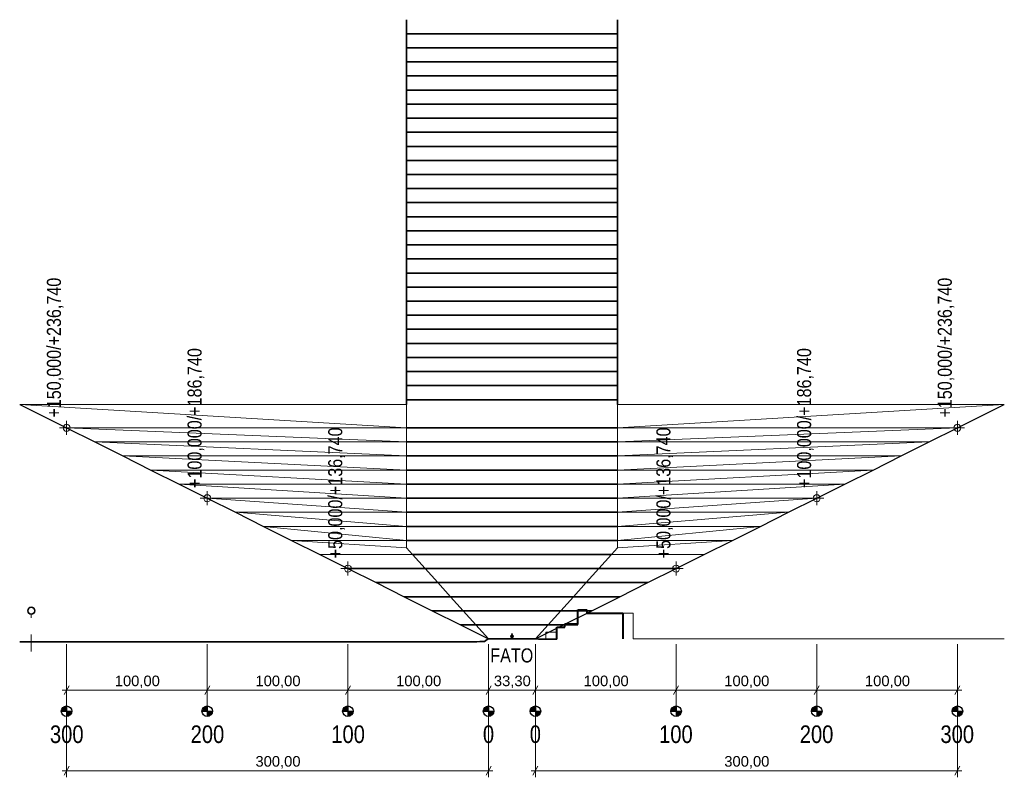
# Model space of a CAD drawing. Header units: metres. Extents: x -3374 to 8479, y -95 to 676.
# Tile 7 of 7: x 7779 to 8479, y -95 to 443. Entities that reach past the tile are written whole.
import ezdxf

# ---------------------------------------------------------------- set-up
doc = ezdxf.new("R2010")
doc.units = ezdxf.units.M
doc.header["$MEASUREMENT"] = 0
doc.linetypes.add('Przerywana', pattern=[24, 12, -12])
for name, color, linetype, lineweight in [('01', 7, 'Continuous', 13), ('704-L Płaszczyzny podejścia 3D3', 152, 'Continuous', 30), ('704-L Płaszczyzny podejścia 3D38', 171, 'Continuous', 35), ('704-L Płaszczyzny podejścia 3D93', 254, 'Continuous', 13), ('706-L Płaszczyzny podejścia 3D dla 3_3 km39', 161, 'Continuous', 35), ('727-L Wymiary opisy dla przekroju 1_50001', 7, 'Continuous', 13), ('727-L Wymiary opisy dla przekroju 1_500085', 1, 'Continuous', 25), ('730-L Profil terenu 2D2', 4, 'Continuous', 20), ('730-L Profil terenu 2D20', 7, 'Continuous', 35), ('730-L Profil terenu 2D223', 35, 'Continuous', 35), ('730-L Profil terenu 2D30', 15, 'Continuous', 13), ('730-L Profil terenu 2D4', 150, 'Continuous', 35), ('730-L Profil terenu 2D5', 2, 'Continuous', 40)]:
    doc.layers.add(name, color=color, linetype=linetype, lineweight=lineweight)
doc.layers.add('727-L Wymiary opisy dla przekroju 1_5000', color=7, linetype='Continuous')
doc.styles.add('STYL_AUTOMATYCZNY_1', font='arial.ttf')
doc.styles.add('STYL_AUTOMATYCZNY_2', font='ARIALN.TTF')
doc.linetypes.add('Krawędź trawnika', pattern='A,0,[1,88_A.SC.03 Profile podejścia 1_50001.Shx,S=1.190476,R=0,X=0,Y=26.220759],-150,0', length=150)
doc.dimstyles.new('STYL_AUTOMATYCZNY__1', dxfattribs={"dimtxt": 7.5, "dimasz": 4.75, "dimexe": 0.18, "dimexo": 0.3, "dimgap": 0, "dimtad": 1, "dimtih": 1, "dimtoh": 1, "dimzin": 0, "dimdsep": 46, "dimtxsty": 'STYL_AUTOMATYCZNY_1', "dimblk": 'ARROWHEAD_2', "dimblk1": 'ARROWHEAD_2', "dimblk2": 'ARROWHEAD_2', "dimcen": 0.09, "dimclrd": 7, "dimclre": 7, "dimclrt": 1, "dimazin": 0, "dimtfac": 1, "dimtdec": 4, "dimtmove": 0, "dimatfit": 3, "dimfxl": 1, "dimtolj": 1, "dimtzin": 0, "dimarcsym": 0})

# ---------------------------------------------------------------- blocks, each defined once
blk = doc.blocks.new('*D77', base_point=(8132.48, 3.18))
at = {"layer": '727-L Wymiary opisy dla przekroju 1_50001', "color": 7, "linetype": 'Continuous', "lineweight": 13}
for p, q in [((7809.09, -33.27), (7812.15, -33.27)), ((7813.95, -30.14), (7810.34, -36.39)), ((7812.15, -47.88), (7812.15, -28.58)), ((7812.15, -33.27), (7912.15, -33.27)), ((7913.95, -30.14), (7910.34, -36.39)), ((7912.15, -47.88), (7912.15, -28.58))]:
    blk.add_line(p, q, dxfattribs=at)
at = {"layer": '727-L Wymiary opisy dla przekroju 1_500085', "color": 1, "lineweight": 25, "insert": (7846.42, -31.77), "char_height": 7.5, "attachment_point": 7, "style": 'STYL_AUTOMATYCZNY_1'}
blk.add_mtext('\\A1;{\\pql;\\fArial|b0|i0|c238|p0;\\W1.000000;100,00}', dxfattribs=at)
blk = doc.blocks.new('ARROWHEAD_2')
at = {"color": 0, "linetype": 'Continuous', "lineweight": 0}
for p, q in [((0, 0), (-1, 0)), ((-0.38, -0.66), (0.38, 0.66))]:
    blk.add_line(p, q, dxfattribs=at)
blk = doc.blocks.new('*D78', base_point=(8132.48, 3.18))
at = {"layer": '727-L Wymiary opisy dla przekroju 1_50001', "color": 7, "linetype": 'Continuous', "lineweight": 13}
for p, q in [((7913.95, -30.14), (7910.34, -36.39)), ((7912.15, -47.88), (7912.15, -28.58)), ((7912.15, -33.27), (8012.15, -33.27)), ((8013.95, -30.14), (8010.34, -36.39)), ((8012.15, -47.88), (8012.15, -28.58))]:
    blk.add_line(p, q, dxfattribs=at)
at = {"layer": '727-L Wymiary opisy dla przekroju 1_500085', "color": 1, "lineweight": 25, "insert": (7946.42, -31.77), "char_height": 7.5, "attachment_point": 7, "style": 'STYL_AUTOMATYCZNY_1'}
blk.add_mtext('\\A1;{\\pql;\\fArial|b0|i0|c238|p0;\\W1.000000;100,00}', dxfattribs=at)
blk = doc.blocks.new('*D79', base_point=(8132.48, 3.18))
at = {"layer": '727-L Wymiary opisy dla przekroju 1_50001', "color": 7, "linetype": 'Continuous', "lineweight": 13}
for p, q in [((8013.95, -30.14), (8010.34, -36.39)), ((8012.15, -47.88), (8012.15, -28.58)), ((8012.15, -33.27), (8112.15, -33.27)), ((8113.95, -30.14), (8110.34, -36.39)), ((8112.15, -47.88), (8112.15, -28.58))]:
    blk.add_line(p, q, dxfattribs=at)
at = {"layer": '727-L Wymiary opisy dla przekroju 1_500085', "color": 1, "lineweight": 25, "insert": (8046.42, -31.77), "char_height": 7.5, "attachment_point": 7, "style": 'STYL_AUTOMATYCZNY_1'}
blk.add_mtext('\\A1;{\\pql;\\fArial|b0|i0|c238|p0;\\W1.000000;100,00}', dxfattribs=at)
blk = doc.blocks.new('*D80', base_point=(8132.48, 3.18))
at = {"layer": '727-L Wymiary opisy dla przekroju 1_50001', "color": 7, "linetype": 'Continuous', "lineweight": 13}
for p, q in [((8113.95, -30.14), (8110.34, -36.39)), ((8112.15, -33.27), (8145.45, -33.27)), ((8147.25, -30.14), (8143.64, -36.39))]:
    blk.add_line(p, q, dxfattribs=at)
at = {"layer": '727-L Wymiary opisy dla przekroju 1_500085', "color": 1, "lineweight": 25, "insert": (8115.93, -31.77), "char_height": 7.5, "attachment_point": 7, "style": 'STYL_AUTOMATYCZNY_1'}
blk.add_mtext('\\A1;{\\pql;\\fArial|b0|i0|c238|p0;\\W1.000000;33,30}', dxfattribs=at)
blk = doc.blocks.new('*D81', base_point=(8132.48, 3.18))
at = {"layer": '727-L Wymiary opisy dla przekroju 1_50001', "color": 7, "linetype": 'Continuous', "lineweight": 13}
for p, q in [((8112.15, -33.27), (8145.45, -33.27)), ((8147.25, -30.14), (8143.64, -36.39)), ((8145.45, -47.88), (8145.45, -28.58)), ((8145.45, -33.27), (8245.45, -33.27)), ((8247.25, -30.14), (8243.64, -36.39)), ((8245.45, -47.88), (8245.45, -28.58))]:
    blk.add_line(p, q, dxfattribs=at)
at = {"layer": '727-L Wymiary opisy dla przekroju 1_500085', "color": 1, "lineweight": 25, "insert": (8179.72, -31.77), "char_height": 7.5, "attachment_point": 7, "style": 'STYL_AUTOMATYCZNY_1'}
blk.add_mtext('\\A1;{\\pql;\\fArial|b0|i0|c238|p0;\\W1.000000;100,00}', dxfattribs=at)
blk = doc.blocks.new('*D82', base_point=(8132.48, 3.18))
at = {"layer": '727-L Wymiary opisy dla przekroju 1_50001', "color": 7, "linetype": 'Continuous', "lineweight": 13}
for p, q in [((8247.25, -30.14), (8243.64, -36.39)), ((8245.45, -47.88), (8245.45, -28.58)), ((8245.45, -33.27), (8345.45, -33.27)), ((8347.25, -30.14), (8343.64, -36.39)), ((8345.45, -47.88), (8345.45, -28.58))]:
    blk.add_line(p, q, dxfattribs=at)
at = {"layer": '727-L Wymiary opisy dla przekroju 1_500085', "color": 1, "lineweight": 25, "insert": (8279.72, -31.77), "char_height": 7.5, "attachment_point": 7, "style": 'STYL_AUTOMATYCZNY_1'}
blk.add_mtext('\\A1;{\\pql;\\fArial|b0|i0|c238|p0;\\W1.000000;100,00}', dxfattribs=at)
blk = doc.blocks.new('*D83', base_point=(8132.48, 3.18))
at = {"layer": '727-L Wymiary opisy dla przekroju 1_50001', "color": 7, "linetype": 'Continuous', "lineweight": 13}
for p, q in [((8347.25, -30.14), (8343.64, -36.39)), ((8345.45, -47.88), (8345.45, -28.58)), ((8345.45, -33.27), (8445.45, -33.27)), ((8443.64, -36.39), (8447.25, -30.14)), ((8445.45, -47.88), (8445.45, -28.58)), ((8445.45, -33.27), (8448.5, -33.27))]:
    blk.add_line(p, q, dxfattribs=at)
at = {"layer": '727-L Wymiary opisy dla przekroju 1_500085', "color": 1, "lineweight": 25, "insert": (8379.72, -31.77), "char_height": 7.5, "attachment_point": 7, "style": 'STYL_AUTOMATYCZNY_1'}
blk.add_mtext('\\A1;{\\pql;\\fArial|b0|i0|c238|p0;\\W1.000000;100,00}', dxfattribs=at)
blk = doc.blocks.new('*D84', base_point=(8132.48, 3.18))
at = {"layer": '727-L Wymiary opisy dla przekroju 1_50001', "color": 7, "linetype": 'Continuous', "lineweight": 13}
for p, q in [((8145.45, -95.12), (8145.45, -48.48)), ((8445.45, -95.12), (8445.45, -48.48)), ((8142.39, -90.44), (8145.45, -90.44)), ((8147.25, -87.31), (8143.64, -93.56)), ((8145.45, -90.44), (8445.45, -90.44)), ((8443.64, -93.56), (8447.25, -87.31)), ((8445.45, -90.44), (8448.5, -90.44))]:
    blk.add_line(p, q, dxfattribs=at)
at = {"layer": '727-L Wymiary opisy dla przekroju 1_500085', "color": 1, "lineweight": 25, "insert": (8279.72, -88.94), "char_height": 7.5, "attachment_point": 7, "style": 'STYL_AUTOMATYCZNY_1'}
blk.add_mtext('\\A1;{\\pql;\\fArial|b0|i0|c238|p0;\\W1.000000;300,00}', dxfattribs=at)
blk = doc.blocks.new('*D85', base_point=(8132.48, 3.18))
at = {"layer": '727-L Wymiary opisy dla przekroju 1_50001', "color": 7, "linetype": 'Continuous', "lineweight": 13}
for p, q in [((7812.15, -95.12), (7812.15, -48.48)), ((8112.15, -95.12), (8112.15, -48.48)), ((7809.09, -90.44), (7812.15, -90.44)), ((7813.95, -87.31), (7810.34, -93.56)), ((7812.15, -90.44), (8112.15, -90.44)), ((8110.34, -93.56), (8113.95, -87.31)), ((8112.15, -90.44), (8115.2, -90.44))]:
    blk.add_line(p, q, dxfattribs=at)
at = {"layer": '727-L Wymiary opisy dla przekroju 1_500085', "color": 1, "lineweight": 25, "insert": (7946.42, -88.94), "char_height": 7.5, "attachment_point": 7, "style": 'STYL_AUTOMATYCZNY_1'}
blk.add_mtext('\\A1;{\\pql;\\fArial|b0|i0|c238|p0;\\W1.000000;300,00}', dxfattribs=at)

msp = doc.modelspace()

# ---------------------------------------------------------------- hatches: boundary and pattern name
at = {"layer": '727-L Wymiary opisy dla przekroju 1_500085', "linetype": 'Continuous', "lineweight": 25}
for points in [[(7812.145, -48.178), (7812.145, -44.428), (7810.71, -44.714), (7809.494, -45.527), (7808.681, -46.743), (7808.395, -48.178)], [(7812.145, -48.178), (7812.145, -51.928), (7813.58, -51.643), (7814.797, -50.83), (7815.61, -49.613), (7815.895, -48.178)], [(7912.145, -48.178), (7912.145, -44.428), (7910.71, -44.714), (7909.494, -45.527), (7908.681, -46.743), (7908.395, -48.178)], [(7912.145, -48.178), (7912.145, -51.928), (7913.58, -51.643), (7914.797, -50.83), (7915.61, -49.613), (7915.895, -48.178)], [(8012.145, -48.178), (8012.145, -44.428), (8010.71, -44.714), (8009.494, -45.527), (8008.681, -46.743), (8008.395, -48.178)], [(8012.145, -48.178), (8012.145, -51.928), (8013.58, -51.643), (8014.797, -50.83), (8015.61, -49.613), (8015.895, -48.178)], [(8112.145, -48.178), (8112.145, -44.428), (8110.71, -44.714), (8109.494, -45.527), (8108.681, -46.743), (8108.395, -48.178)], [(8112.145, -48.178), (8112.145, -51.928), (8113.58, -51.643), (8114.797, -50.83), (8115.61, -49.613), (8115.895, -48.178)], [(8145.445, -48.178), (8145.445, -44.428), (8144.01, -44.714), (8142.794, -45.527), (8141.981, -46.743), (8141.695, -48.178)], [(8145.445, -48.178), (8145.445, -51.928), (8146.88, -51.643), (8148.097, -50.83), (8148.91, -49.613), (8149.195, -48.178)], [(8245.445, -48.178), (8245.445, -44.428), (8244.01, -44.714), (8242.794, -45.527), (8241.981, -46.743), (8241.695, -48.178)], [(8245.445, -48.178), (8245.445, -51.928), (8246.88, -51.643), (8248.097, -50.83), (8248.91, -49.613), (8249.195, -48.178)], [(8345.445, -48.178), (8345.445, -44.428), (8344.01, -44.714), (8342.794, -45.527), (8341.981, -46.743), (8341.695, -48.178)], [(8345.445, -48.178), (8345.445, -51.928), (8346.88, -51.643), (8348.097, -50.83), (8348.91, -49.613), (8349.195, -48.178)], [(8445.445, -48.178), (8445.445, -44.428), (8444.01, -44.714), (8442.794, -45.527), (8441.981, -46.743), (8441.695, -48.178)], [(8445.445, -48.178), (8445.445, -51.928), (8446.88, -51.643), (8448.097, -50.83), (8448.91, -49.613), (8449.195, -48.178)]]:
    msp.add_hatch(color=1, dxfattribs=at).paths.add_polyline_path(points)

# ---------------------------------------------------------------- linework, layer by layer
at = {"layer": '01', "color": 7, "linetype": 'Continuous', "lineweight": 13}
for p, q in [((8127.645, 3.558), (8127.645, 3.416)), ((8127.721, 3.558), (8127.645, 3.558)), ((8127.721, 3.416), (8127.645, 3.416)), ((8127.749, 5.483), (8127.714, 4.821)), ((8127.721, 3.558), (8127.721, 3.416)), ((8127.764, 5.474), (8127.73, 4.83)), ((8128.162, 4.984), (8127.783, 4.984)), ((8127.804, 4.984), (8127.799, 4.884)), ((8128.198, 5.068), (8127.804, 5.068)), ((8127.833, 5.531), (8127.809, 5.068)), ((8127.814, 5.52), (8127.833, 5.52)), ((8128.657, 4.181), (8128.142, 4.181)), ((8128.795, 3.79), (8128.293, 3.79)), ((8128.327, 3.848), (8128.795, 3.848)), ((8128.362, 5.622), (8128.355, 5.576)), ((8128.356, 3.848), (8128.356, 3.79)), ((8128.426, 5.454), (8128.401, 5.218)), ((8128.401, 5.218), (8128.795, 5.218)), ((8128.757, 5.178), (8128.443, 5.178)), ((8128.795, 5.745), (8128.493, 5.745)), ((8128.795, 5.721), (8128.503, 5.721)), ((8128.503, 5.519), (8128.795, 5.519)), ((8128.519, 6.687), (8128.519, 6.498)), ((8128.697, 6.44), (8128.519, 6.498)), ((8128.624, 6.404), (8128.624, 6.464)), ((8128.692, 6.404), (8128.624, 6.404)), ((8128.627, 5.798), (8128.96, 5.798)), ((8128.636, 5.798), (8128.636, 6.404)), ((8128.646, 5.375), (8128.646, 5.244)), ((8128.795, 5.375), (8128.646, 5.375)), ((8128.646, 5.244), (8128.795, 5.244)), ((8128.657, 3.848), (8128.657, 4.181)), ((8128.68, 5.798), (8128.68, 6.404)), ((8128.689, 6.716), (8128.698, 6.716)), ((8128.692, 6.404), (8128.692, 6.441)), ((8128.747, 6.416), (8128.692, 6.416)), ((8128.698, 6.716), (8128.698, 6.716)), ((8128.698, 6.687), (8128.698, 6.47)), ((8128.747, 6.447), (8128.747, 6.387)), ((8128.755, 6.383), (8128.755, 5.798)), ((8128.757, 4.504), (8128.757, 5.178)), ((8128.795, 4.121), (8128.76, 4.121)), ((8128.795, 4.062), (8128.76, 4.062)), ((8128.795, 5.745), (8129.098, 5.745)), ((8128.795, 5.721), (8129.088, 5.721)), ((8129.088, 5.519), (8128.795, 5.519)), ((8128.795, 5.375), (8128.944, 5.375)), ((8128.944, 5.244), (8128.795, 5.244)), ((8129.19, 5.218), (8128.795, 5.218)), ((8128.795, 4.121), (8128.831, 4.121)), ((8128.795, 4.062), (8128.831, 4.062)), ((8129.264, 3.848), (8128.795, 3.848)), ((8128.795, 3.79), (8129.298, 3.79)), ((8128.834, 5.178), (8129.148, 5.178)), ((8128.834, 4.504), (8128.834, 5.178)), ((8128.836, 6.383), (8128.836, 5.798)), ((8128.844, 6.447), (8128.844, 6.387)), ((8128.898, 6.416), (8128.844, 6.416)), ((8128.866, 6.44), (8129.039, 6.492)), ((8128.898, 6.404), (8128.898, 6.45)), ((8128.966, 6.404), (8128.898, 6.404)), ((8128.91, 5.798), (8128.91, 6.404)), ((8128.934, 3.848), (8128.934, 4.181)), ((8128.934, 4.181), (8129.449, 4.181)), ((8128.944, 5.375), (8128.944, 5.244)), ((8128.954, 5.798), (8128.954, 6.404)), ((8128.966, 6.404), (8128.966, 6.47)), ((8129.039, 6.687), (8129.039, 6.492)), ((8129.164, 5.454), (8129.19, 5.218)), ((8129.229, 5.622), (8129.236, 5.576)), ((8129.235, 3.848), (8129.235, 3.79)), ((8129.393, 5.068), (8129.787, 5.068)), ((8129.436, 4.984), (8129.808, 4.984)), ((8129.758, 5.531), (8129.782, 5.068)), ((8129.777, 5.52), (8129.758, 5.52)), ((8129.786, 4.984), (8129.792, 4.884)), ((8129.827, 5.474), (8129.861, 4.83)), ((8129.842, 5.483), (8129.876, 4.821)), ((8129.87, 3.558), (8129.87, 3.416)), ((8129.87, 3.558), (8129.945, 3.558)), ((8129.945, 3.416), (8129.87, 3.416)), ((8129.945, 3.558), (8129.945, 3.416))]:
    msp.add_line(p, q, dxfattribs=at)
for centre, major_axis, start_param, end_param in [((8128.36, 3.033), (0, 0.888), 0.1265693, 0.9379207), ((8127.609, 5.051), (0, 0.254), 3.5713942, 3.9922345), ((8128.361, 3.046), (0, 0.821), 0.0725168, 0.8978968), ((8128.358, 3.063), (0, 0.73), 0.0889881, 1.0651879), ((8127.682, 3.479), (0, 0.121), 5.1071763, 5.76099), ((8127.811, 5.472), (0, 0.0632), 5.9287146, 7.6805248), ((8127.811, 5.472), (0, 0.0479), 6.2304565, 7.8012528), ((8127.841, 5.014), (0, 0.0655), 0.5964644, 2.0579862), ((8128.062, 3.769), (0, 0.0568), 4.3854145, 5.8232181), ((8130.277, 4.528), (0, 2.168), 1.3596684, 1.737322), ((8128.652, 3.443), (0, 1.044), 0.1344645, 0.5334938), ((8128.036, 3.832), (0, 0.111), 4.775885, 5.2688126), ((8128.538, 4.182), (0, 0.396), 1.6038948, 2.5750829), ((8128.479, 4.899), (0, 0.328), 0.2413123, 1.3147018), ((8128.441, 4.877), (0, 0.301), 6.2759132, 7.4162756), ((8128.435, 5.571), (0, 0.0806), 1.5051747, 2.8610422), ((8128.533, 5.593), (0, 0.174), 0.4107141, 1.4028337), ((8128.429, 5.546), (0, 0.0557), 2.8103194, 4.4960433), ((8128.518, 5.423), (0, 0.0972), 0.1596418, 1.2448721), ((8128.472, 5.722), (0, 0.0309), 5.5326777, 6.5574906), ((8128.123, 5.667), (0, 0.385), 4.3609619, 4.8540622), ((8128.521, 5.742), (0, 0.0278), 6.1732798, 8.7267581), ((8128.795, 3.012), (0, 1.493), 6.0919061, 6.4744645), ((8128.538, 6.687), (0, 0.0189), 0.836552, 1.5573362), ((8128.547, 6.662), (0, 0.044), 0.1596237, 0.5621058), ((8128.795, 2.696), (0, 3.086), 6.1948267, 6.3715439), ((8128.689, 5.69), (0, 1.027), 6.1955543, 6.4290723), ((8128.656, 5.632), (0, 0.169), 0.1707904, 0.573959), ((8128.717, 6.687), (0, 0.0189), 0.836552, 2.3050406), ((8128.689, 7.466), (0, 1.027), 3.1487896, 3.1975742), ((8128.717, 6.47), (0, 0.0189), 1.5707963, 2.3050406), ((8128.727, 6.662), (0, 0.044), 0.1596237, 0.5621058), ((8128.727, 6.711), (0, 0.044), 2.5794869, 2.981969), ((8128.727, 6.494), (0, 0.044), 2.5794869, 2.981969), ((8128.868, 5.69), (0, 1.027), 6.1372983, 6.4290723), ((8128.868, 7.683), (0, 1.027), 2.9957057, 3.2874796), ((8128.868, 7.466), (0, 1.027), 2.9957057, 3.0222239), ((8128.76, 4.092), (0, 0.0295), 0, 3.1415927), ((8128.754, 6.448), (0, 0.00787), 6.2310811, 7.9253397), ((8128.754, 6.39), (0, 0.00787), 2.0088437, 3.2498883), ((8128.795, 6.692), (0, 0.312), 3.009455, 3.2733493), ((8128.795, 6.764), (0, 0.312), 3.0105209, 3.2726644), ((8128.831, 4.092), (0, 0.0295), 3.1415927, 6.2831853), ((8128.836, 6.448), (0, 0.00787), 4.641031, 6.3352895), ((8128.837, 6.39), (0, 0.00787), 3.033297, 4.2963169), ((8128.868, 7.466), (0, 1.027), 3.117963, 3.1388546), ((8128.932, 5.632), (0, 0.169), 5.7092263, 6.1123949), ((8129.01, 6.662), (0, 0.044), 5.7210795, 6.1235616), ((8129.01, 6.711), (0, 0.044), 3.3012163, 3.7036984), ((8129.02, 6.687), (0, 0.0189), 3.9781447, 5.4466333), ((8129.07, 5.742), (0, 0.0278), 3.8396125, 6.3930908), ((8129.468, 5.667), (0, 0.385), 1.4291231, 1.9222234), ((8128.939, 3.443), (0, 1.044), 5.7496915, 6.1487208), ((8129.073, 5.423), (0, 0.0972), 5.0383132, 6.1235435), ((8129.119, 5.722), (0, 0.0309), 6.00888, 7.0336929), ((8129.162, 5.546), (0, 0.0557), 1.787142, 3.4728659), ((8129.058, 5.593), (0, 0.174), 4.8803516, 5.8724712), ((8129.15, 4.877), (0, 0.301), 5.1500951, 6.2904574), ((8129.156, 5.571), (0, 0.0806), 3.4221431, 4.7780106), ((8129.112, 4.899), (0, 0.328), 4.9684835, 6.041873), ((8129.052, 4.182), (0, 0.396), 3.7081024, 4.6792905), ((8129.23, 3.046), (0, 0.821), 5.3852885, 6.2106685), ((8129.233, 3.063), (0, 0.73), 5.2179974, 6.1941972), ((8129.231, 3.033), (0, 0.888), 5.3452646, 6.156616), ((8127.313, 4.528), (0, 2.168), 4.5458633, 4.9235169), ((8129.555, 3.832), (0, 0.111), 1.0143727, 1.5073003), ((8129.529, 3.769), (0, 0.0568), 0.4599672, 1.8977708), ((8129.779, 5.472), (0, 0.0632), 4.8858458, 6.637656), ((8129.779, 5.472), (0, 0.0479), 4.7651178, 6.3359142), ((8129.75, 5.014), (0, 0.0655), 4.2251991, 5.6867209), ((8129.982, 5.051), (0, 0.254), 2.2909508, 2.7117911), ((8129.909, 3.479), (0, 0.121), 0.5221953, 1.176009)]:
    msp.add_ellipse(centre, major_axis=major_axis, ratio=0.9976972, start_param=start_param, end_param=end_param, dxfattribs=at)
at = {"layer": '704-L Płaszczyzny podejścia 3D3', "color": 152, "linetype": 'Continuous', "lineweight": 30}
for p, q in [((7778.812, 169.85), (7812.145, 153.184)), ((8445.445, 153.184), (8478.779, 169.85)), ((7812.145, 153.184), (7832.145, 143.184)), ((8425.445, 143.184), (8445.445, 153.184)), ((7832.145, 143.184), (7852.145, 133.184)), ((8405.445, 133.184), (8425.445, 143.184)), ((7852.145, 133.184), (7872.145, 123.184)), ((8385.445, 123.184), (8405.445, 133.184)), ((7872.145, 123.184), (7892.145, 113.184)), ((8365.445, 113.184), (8385.445, 123.184)), ((7892.145, 113.184), (7912.145, 103.184)), ((8345.445, 103.184), (8365.445, 113.184)), ((7912.145, 103.184), (7932.145, 93.184)), ((8325.445, 93.184), (8345.445, 103.184)), ((7932.145, 93.184), (7952.145, 83.184)), ((8305.445, 83.184), (8325.445, 93.184)), ((7952.145, 83.184), (7972.145, 73.184)), ((8285.445, 73.184), (8305.445, 83.184)), ((7972.145, 73.184), (7992.145, 63.184)), ((8265.445, 63.184), (8285.445, 73.184)), ((7992.145, 63.184), (8012.145, 53.184)), ((8245.445, 53.184), (8265.445, 63.184)), ((8012.145, 53.184), (8032.145, 43.184)), ((8225.445, 43.184), (8245.445, 53.184)), ((8032.145, 43.184), (8052.145, 33.184)), ((8205.445, 33.184), (8225.445, 43.184)), ((8052.145, 33.184), (8072.145, 23.184)), ((8185.445, 23.184), (8205.445, 33.184)), ((8072.145, 23.184), (8092.145, 13.184)), ((8165.445, 13.184), (8185.445, 23.184)), ((8092.145, 13.184), (8112.145, 3.184)), ((8145.445, 3.184), (8165.445, 13.184))]:
    msp.add_line(p, q, dxfattribs=at)
at = {"layer": '704-L Płaszczyzny podejścia 3D38', "color": 171, "linetype": 'Continuous', "lineweight": 35}
for p, q in [((8203.795, 153.184), (8053.795, 153.184)), ((8203.795, 143.184), (8053.795, 143.184)), ((8203.795, 133.184), (8053.795, 133.184)), ((8203.795, 123.184), (8053.795, 123.184)), ((8203.795, 113.184), (8053.795, 113.184)), ((8203.795, 103.184), (8053.795, 103.184)), ((8203.795, 93.184), (8053.795, 93.184)), ((8203.795, 83.184), (8053.795, 83.184)), ((8203.795, 73.184), (8053.795, 73.184)), ((8067.145, 53.184), (8058.145, 63.184)), ((8199.445, 63.184), (8058.145, 63.184)), ((8199.445, 63.184), (8190.445, 53.184)), ((8067.145, 53.184), (8012.145, 53.184)), ((8076.145, 43.184), (8067.145, 53.184)), ((8190.445, 53.184), (8067.145, 53.184)), ((8190.445, 53.184), (8181.445, 43.184)), ((8245.445, 53.184), (8190.445, 53.184)), ((8076.145, 43.184), (8032.145, 43.184)), ((8085.145, 33.184), (8076.145, 43.184)), ((8181.445, 43.184), (8076.145, 43.184)), ((8181.445, 43.184), (8172.445, 33.184)), ((8225.445, 43.184), (8181.445, 43.184)), ((8085.145, 33.184), (8052.145, 33.184)), ((8094.145, 23.184), (8085.145, 33.184)), ((8172.445, 33.184), (8085.145, 33.184)), ((8172.445, 33.184), (8163.445, 23.184)), ((8205.445, 33.184), (8172.445, 33.184)), ((8094.145, 23.184), (8072.145, 23.184)), ((8103.145, 13.184), (8094.145, 23.184)), ((8163.445, 23.184), (8094.145, 23.184)), ((8163.445, 23.184), (8154.445, 13.184)), ((8185.445, 23.184), (8163.445, 23.184)), ((8103.145, 13.184), (8092.145, 13.184)), ((8154.445, 13.184), (8103.145, 13.184)), ((8112.145, 3.184), (8103.145, 13.184)), ((8154.445, 13.184), (8145.445, 3.184)), ((8165.445, 13.184), (8154.445, 13.184)), ((8112.145, 3.184), (8145.445, 3.184))]:
    msp.add_line(p, q, dxfattribs=at)
at = {"layer": '704-L Płaszczyzny podejścia 3D93', "color": 254, "linetype": 'Continuous', "lineweight": 13}
for p, q in [((8053.795, 169.85), (7778.812, 169.85)), ((8053.795, 153.184), (7778.812, 169.85)), ((8053.795, 153.184), (8053.795, 169.85)), ((8203.795, 169.85), (8203.795, 153.184)), ((8478.779, 169.85), (8203.795, 169.85)), ((8478.779, 169.85), (8203.795, 153.184)), ((8053.795, 143.184), (7812.145, 153.184)), ((7812.145, 153.184), (8053.795, 153.184)), ((8053.795, 143.184), (8053.795, 153.184)), ((8203.795, 153.184), (8203.795, 143.184)), ((8445.445, 153.184), (8203.795, 143.184)), ((8203.795, 153.184), (8445.445, 153.184)), ((8053.795, 133.184), (7832.145, 143.184)), ((7832.145, 143.184), (8053.795, 143.184)), ((8053.795, 133.184), (8053.795, 143.184)), ((8203.795, 143.184), (8203.795, 133.184)), ((8425.445, 143.184), (8203.795, 133.184)), ((8203.795, 143.184), (8425.445, 143.184)), ((8053.795, 123.184), (7852.145, 133.184)), ((7852.145, 133.184), (8053.795, 133.184)), ((8053.795, 123.184), (8053.795, 133.184)), ((8203.795, 133.184), (8203.795, 123.184)), ((8405.445, 133.184), (8203.795, 123.184)), ((8203.795, 133.184), (8405.445, 133.184)), ((8053.795, 113.184), (7872.145, 123.184)), ((7872.145, 123.184), (8053.795, 123.184)), ((8053.795, 113.184), (8053.795, 123.184)), ((8203.795, 123.184), (8203.795, 113.184)), ((8385.445, 123.184), (8203.795, 113.184)), ((8203.795, 123.184), (8385.445, 123.184)), ((8053.795, 103.184), (7892.145, 113.184)), ((7892.145, 113.184), (8053.795, 113.184)), ((8053.795, 103.184), (8053.795, 113.184)), ((8203.795, 113.184), (8203.795, 103.184)), ((8365.445, 113.184), (8203.795, 103.184)), ((8203.795, 113.184), (8365.445, 113.184)), ((8053.795, 93.184), (7912.145, 103.184)), ((7912.145, 103.184), (8053.795, 103.184)), ((8053.795, 93.184), (8053.795, 103.184)), ((8203.795, 103.184), (8203.795, 93.184)), ((8345.445, 103.184), (8203.795, 93.184)), ((8203.795, 103.184), (8345.445, 103.184)), ((8053.795, 83.184), (7932.145, 93.184)), ((7932.145, 93.184), (8053.795, 93.184)), ((8053.795, 83.184), (8053.795, 93.184)), ((8203.795, 93.184), (8203.795, 83.184)), ((8325.445, 93.184), (8203.795, 83.184)), ((8203.795, 93.184), (8325.445, 93.184)), ((8053.795, 73.184), (7952.145, 83.184)), ((7952.145, 83.184), (8053.795, 83.184)), ((8053.795, 73.184), (8053.795, 83.184)), ((8203.795, 83.184), (8203.795, 73.184)), ((8305.445, 83.184), (8203.795, 73.184)), ((8203.795, 83.184), (8305.445, 83.184)), ((8053.795, 68.017), (7972.145, 73.184)), ((7972.145, 73.184), (8053.795, 73.184)), ((8053.795, 68.017), (8053.795, 73.184)), ((8203.795, 73.184), (8203.795, 68.017)), ((8285.445, 73.184), (8203.795, 68.017)), ((8203.795, 73.184), (8285.445, 73.184)), ((7992.145, 63.184), (8058.145, 63.184)), ((8058.145, 63.184), (8053.795, 68.017)), ((8203.795, 68.017), (8199.445, 63.184)), ((8199.445, 63.184), (8265.445, 63.184))]:
    msp.add_line(p, q, dxfattribs=at)
at = {"layer": '706-L Płaszczyzny podejścia 3D dla 3_3 km39', "color": 161, "linetype": 'Continuous', "lineweight": 35}
for p, q in [((8053.795, 443.184), (8053.795, 433.184)), ((8203.795, 433.184), (8203.795, 443.184)), ((8053.795, 433.184), (8053.795, 423.184)), ((8203.795, 433.184), (8053.795, 433.184)), ((8203.795, 423.184), (8203.795, 433.184)), ((8053.795, 423.184), (8053.795, 413.184)), ((8203.795, 423.184), (8053.795, 423.184)), ((8203.795, 413.184), (8203.795, 423.184)), ((8053.795, 413.184), (8053.795, 403.184)), ((8203.795, 413.184), (8053.795, 413.184)), ((8203.795, 403.184), (8203.795, 413.184)), ((8053.795, 403.184), (8053.795, 393.184)), ((8203.795, 403.184), (8053.795, 403.184)), ((8203.795, 393.184), (8203.795, 403.184)), ((8053.795, 393.184), (8053.795, 383.184)), ((8203.795, 393.184), (8053.795, 393.184)), ((8203.795, 383.184), (8203.795, 393.184)), ((8053.795, 383.184), (8053.795, 373.184)), ((8053.795, 383.184), (8203.795, 383.184)), ((8203.795, 373.184), (8203.795, 383.184)), ((8053.795, 373.184), (8053.795, 363.184)), ((8203.795, 373.184), (8053.795, 373.184)), ((8203.795, 363.184), (8203.795, 373.184)), ((8053.795, 363.184), (8053.795, 353.184)), ((8203.795, 363.184), (8053.795, 363.184)), ((8203.795, 353.184), (8203.795, 363.184)), ((8053.795, 353.184), (8053.795, 343.184)), ((8203.795, 353.184), (8053.795, 353.184)), ((8203.795, 343.184), (8203.795, 353.184)), ((8053.795, 343.184), (8053.795, 333.184)), ((8203.795, 343.184), (8053.795, 343.184)), ((8203.795, 333.184), (8203.795, 343.184)), ((8053.795, 333.184), (8053.795, 323.184)), ((8203.795, 333.184), (8053.795, 333.184)), ((8203.795, 323.184), (8203.795, 333.184)), ((8053.795, 323.184), (8053.795, 313.184)), ((8203.795, 323.184), (8053.795, 323.184)), ((8203.795, 313.184), (8203.795, 323.184)), ((8053.795, 313.184), (8053.795, 303.184)), ((8203.795, 313.184), (8053.795, 313.184)), ((8203.795, 303.184), (8203.795, 313.184)), ((8053.795, 303.184), (8053.795, 293.184)), ((8053.795, 303.184), (8203.795, 303.184)), ((8203.795, 293.184), (8203.795, 303.184)), ((8053.795, 293.184), (8053.795, 283.184)), ((8203.795, 293.184), (8053.795, 293.184)), ((8203.795, 283.184), (8203.795, 293.184)), ((8053.795, 283.184), (8053.795, 273.184)), ((8203.795, 283.184), (8053.795, 283.184)), ((8203.795, 273.184), (8203.795, 283.184)), ((8053.795, 273.184), (8053.795, 263.184)), ((8203.795, 273.184), (8053.795, 273.184)), ((8203.795, 263.184), (8203.795, 273.184)), ((8053.795, 263.184), (8053.795, 253.184)), ((8203.795, 263.184), (8053.795, 263.184)), ((8203.795, 253.184), (8203.795, 263.184)), ((8053.795, 253.184), (8053.795, 243.184)), ((8203.795, 253.184), (8053.795, 253.184)), ((8203.795, 243.184), (8203.795, 253.184)), ((8053.795, 243.184), (8053.795, 233.184)), ((8053.795, 243.184), (8203.795, 243.184)), ((8203.795, 233.184), (8203.795, 243.184)), ((8203.795, 233.184), (8053.795, 233.184)), ((8053.795, 233.184), (8053.795, 223.184)), ((8203.795, 223.184), (8203.795, 233.184)), ((8203.795, 223.184), (8053.795, 223.184)), ((8053.795, 223.184), (8053.795, 213.184)), ((8203.795, 213.184), (8203.795, 223.184)), ((8203.795, 213.184), (8053.795, 213.184)), ((8053.795, 213.184), (8053.795, 203.184)), ((8203.795, 203.184), (8203.795, 213.184)), ((8203.795, 203.184), (8053.795, 203.184)), ((8053.795, 203.184), (8053.795, 193.184)), ((8203.795, 193.184), (8203.795, 203.184)), ((8203.795, 193.184), (8053.795, 193.184)), ((8053.795, 193.184), (8053.795, 183.184)), ((8203.795, 183.184), (8203.795, 193.184)), ((8203.795, 183.184), (8053.795, 183.184)), ((8053.795, 183.184), (8053.795, 173.184)), ((8203.795, 173.184), (8203.795, 183.184)), ((8203.795, 173.184), (8053.795, 173.184)), ((8053.795, 173.184), (8053.795, 169.85)), ((8203.795, 169.85), (8203.795, 173.184))]:
    msp.add_line(p, q, dxfattribs=at)
at = {"layer": '727-L Wymiary opisy dla przekroju 1_50001', "color": 7, "linetype": 'Continuous', "lineweight": 13}
for p, q in [((7812.145, 148.184), (7812.145, 158.184)), ((8445.445, 148.184), (8445.445, 158.184)), ((7807.145, 153.184), (7817.145, 153.184)), ((8440.445, 153.184), (8450.445, 153.184)), ((7912.145, 98.184), (7912.145, 108.184)), ((8345.445, 98.184), (8345.445, 108.184)), ((7907.145, 103.184), (7917.145, 103.184)), ((8340.445, 103.184), (8350.445, 103.184)), ((8012.145, 48.184), (8012.145, 58.184)), ((8245.445, 48.184), (8245.445, 58.184)), ((8007.145, 53.184), (8017.145, 53.184)), ((8240.445, 53.184), (8250.445, 53.184)), ((7812.145, -0.556), (7812.145, -48.178)), ((7912.145, -0.556), (7912.145, -48.178)), ((8012.145, -0.556), (8012.145, -48.178)), ((8112.145, -0.556), (8112.145, -48.178)), ((8145.445, -0.556), (8145.445, -48.178)), ((8245.445, -0.556), (8245.445, -48.178)), ((8345.445, -0.556), (8345.445, -48.178)), ((8445.445, -0.556), (8445.445, -48.178))]:
    msp.add_line(p, q, dxfattribs=at)
for centre in [(7812.145, 153.184), (8445.445, 153.184), (7912.145, 103.184), (8345.445, 103.184), (8012.145, 53.184), (8245.445, 53.184)]:
    msp.add_circle(centre, 2.5, dxfattribs=at)
at = {"layer": '727-L Wymiary opisy dla przekroju 1_500085', "color": 1, "linetype": 'Continuous', "lineweight": 25}
for p, q in [((7808.395, -48.178), (7815.895, -48.178)), ((7812.145, -44.428), (7812.145, -51.928)), ((7908.395, -48.178), (7915.895, -48.178)), ((7912.145, -44.428), (7912.145, -51.928)), ((8008.395, -48.178), (8015.895, -48.178)), ((8012.145, -44.428), (8012.145, -51.928)), ((8108.395, -48.178), (8115.895, -48.178)), ((8112.145, -44.428), (8112.145, -51.928)), ((8141.695, -48.178), (8149.195, -48.178)), ((8145.445, -44.428), (8145.445, -51.928)), ((8241.695, -48.178), (8249.195, -48.178)), ((8245.445, -44.428), (8245.445, -51.928)), ((8341.695, -48.178), (8349.195, -48.178)), ((8345.445, -44.428), (8345.445, -51.928)), ((8441.695, -48.178), (8449.195, -48.178)), ((8445.445, -44.428), (8445.445, -51.928))]:
    msp.add_line(p, q, dxfattribs=at)
for centre in [(7812.145, -48.178), (7912.145, -48.178), (8012.145, -48.178), (8112.145, -48.178), (8145.445, -48.178), (8245.445, -48.178), (8345.445, -48.178), (8445.445, -48.178)]:
    msp.add_circle(centre, 3.75, dxfattribs=at)
at = {"layer": '730-L Profil terenu 2D2', "color": 4, "linetype": 'Continuous', "lineweight": 20}
for p, q in [((8207.641, 21.544), (8214.825, 21.544)), ((8214.825, 21.544), (8214.825, 3.184)), ((8166.391, 13.344), (8166.391, 14.204)), ((8166.391, 14.204), (8175.597, 14.204)), ((8152.796, 3.144), (8152.796, 7.944)), ((8152.796, 7.944), (8160.688, 7.944)), ((8160.688, 7.944), (8152.796, 7.944)), ((8152.796, 7.944), (8152.796, 3.116))]:
    msp.add_line(p, q, dxfattribs=at)
at = {"layer": '730-L Profil terenu 2D2', "color": 4, "linetype": 'Przerywana', "lineweight": 20}
msp.add_line((7787.059, -5.733), (7787.059, 20.714), dxfattribs=at)
at = {"layer": '730-L Profil terenu 2D20', "color": 7, "linetype": 'Continuous', "lineweight": 35}
msp.add_circle((7787.059, 23.214), 2.5, dxfattribs=at)
at = {"layer": '730-L Profil terenu 2D223', "color": 35, "linetype": 'Krawędź trawnika', "lineweight": 35}
msp.add_line((8091.628, 1.124), (7778.812, 1.124), dxfattribs=at)
for points in [[(8112.145, 3.184), (8111.238, 2.694), (8109.145, 1.435), (8107.5, 1.379), (8105.867, 1.298), (8103.678, 1.185), (8097.628, 1.186), (8095.571, 1.16), (8095.329, 1.166), (8094.888, 1.129), (8091.628, 1.124)], [(8160.688, 3.051), (8158.462, 3.016), (8157.052, 3.036), (8151.311, 3.144), (8147.658, 3.144), (8145.445, 3.184)]]:
    msp.add_lwpolyline(points, dxfattribs=at)
at = {"layer": '730-L Profil terenu 2D30', "color": 15, "linetype": 'Krawędź trawnika', "lineweight": 13}
msp.add_line((8478.779, 3.184), (8214.825, 3.184), dxfattribs=at)
at = {"layer": '730-L Profil terenu 2D4', "color": 150, "linetype": 'Continuous', "lineweight": 35}
for p, q in [((8175.597, 13.344), (8175.597, 23.844)), ((8175.597, 23.844), (8182.04, 23.844)), ((8182.04, 23.844), (8182.04, 21.544)), ((8182.04, 21.544), (8207.598, 21.544)), ((8160.634, 11.544), (8166.337, 11.544)), ((8160.688, 3.184), (8160.688, 11.544)), ((8160.688, 11.544), (8166.391, 11.544)), ((8166.391, 11.544), (8166.391, 13.344)), ((8166.391, 13.344), (8175.597, 13.344)), ((8112.145, 3.184), (8112.196, 3.184)), ((8112.196, 3.184), (8112.206, 3.174)), ((8112.206, 3.174), (8115.535, 3.236)), ((8115.535, 3.236), (8115.545, 3.246)), ((8115.545, 3.246), (8115.595, 3.246)), ((8115.595, 3.246), (8117.295, 3.261)), ((8117.295, 3.261), (8117.345, 3.261)), ((8117.345, 3.261), (8117.355, 3.251)), ((8117.355, 3.251), (8121.295, 3.312)), ((8121.295, 3.321), (8128.795, 3.434)), ((8121.295, 3.312), (8121.295, 3.321)), ((8128.795, 3.434), (8136.295, 3.321)), ((8136.295, 3.321), (8136.295, 3.311)), ((8136.295, 3.311), (8140.235, 3.251)), ((8140.235, 3.251), (8140.245, 3.261)), ((8140.245, 3.261), (8140.295, 3.261)), ((8140.295, 3.261), (8141.995, 3.238)), ((8141.995, 3.238), (8142.045, 3.238)), ((8142.045, 3.238), (8142.055, 3.228)), ((8142.055, 3.228), (8142.055, 3.227)), ((8142.055, 3.227), (8145.385, 3.175)), ((8145.385, 3.175), (8145.395, 3.184)), ((8145.395, 3.184), (8145.445, 3.184))]:
    msp.add_line(p, q, dxfattribs=at)
at = {"layer": '730-L Profil terenu 2D5', "color": 2, "linetype": 'Continuous', "lineweight": 40}
for p, q in [((8175.597, 13.344), (8175.597, 23.844)), ((8175.597, 23.844), (8182.04, 23.844)), ((8182.04, 23.844), (8182.04, 21.544)), ((8182.04, 21.544), (8207.641, 21.544)), ((8207.641, 21.544), (8207.641, 3.184)), ((8160.688, 3.051), (8160.688, 11.544)), ((8160.688, 11.544), (8166.391, 11.544)), ((8166.391, 11.544), (8166.391, 13.344)), ((8166.391, 13.344), (8175.597, 13.344))]:
    msp.add_line(p, q, dxfattribs=at)

# ---------------------------------------------------------------- texts
at = {"layer": '727-L Wymiary opisy dla przekroju 1_50001', "color": 7, "linetype": 'Continuous', "lineweight": 13, "style": 'STYL_AUTOMATYCZNY_2'}
for s, insert, char_height, attachment_point in [('\\A1;{\\pql;\\fArial Narrow|b0|i0|c238|p0;\\W1.000000;FATO}', (8113.358, -3.507), 10, 1), ('\\A1;{\\pqr;\\fArial Narrow|b0|i0|c238|p0;\\W1.000000;3\\fArial Narrow|b0|i0|c238|p0;\\W1.000000;00}', (7824.217, -58.261), 12.5, 3), ('\\A1;{\\pqr;\\fArial Narrow|b0|i0|c238|p0;\\W1.000000;2\\fArial Narrow|b0|i0|c238|p0;\\W1.000000;00}', (7924.217, -58.261), 12.5, 3), ('\\A1;{\\pqr;\\fArial Narrow|b0|i0|c238|p0;\\W1.000000;100}', (8024.218, -58.261), 12.5, 3), ('\\A1;{\\pql;\\fArial Narrow|b0|i0|c238|p0;\\W1.000000;0}', (8108.121, -58.261), 12.5, 1), ('\\A1;{\\pql;\\fArial Narrow|b0|i0|c238|p0;\\W1.000000;0}', (8141.421, -58.261), 12.5, 1), ('\\A1;{\\pql;\\fArial Narrow|b0|i0|c238|p0;\\W1.000000;100}', (8233.373, -58.261), 12.5, 1), ('\\A1;{\\pql;\\fArial Narrow|b0|i0|c238|p0;\\W1.000000;20\\fArial Narrow|b0|i0|c238|p0;\\W1.000000;0}', (8333.373, -58.261), 12.5, 1), ('\\A1;{\\pql;\\fArial Narrow|b0|i0|c238|p0;\\W1.000000;30\\fArial Narrow|b0|i0|c238|p0;\\W1.000000;0}', (8433.373, -58.261), 12.5, 1)]:
    msp.add_mtext(s, dxfattribs=dict(at, insert=insert, char_height=char_height, attachment_point=attachment_point))
at = {"layer": '727-L Wymiary opisy dla przekroju 1_500085', "color": 1, "lineweight": 25, "char_height": 10, "attachment_point": 7, "rotation": 90, "style": 'STYL_AUTOMATYCZNY_2'}
for s, insert in [('\\A1;{\\pql;\\fArial Narrow|b0|i0|c238|p0;\\W1.000000;+150,000/+236,740}', (7810.003, 160.456)), ('\\A1;{\\pql;\\fArial Narrow|b0|i0|c238|p0;\\W1.000000;+150,000/+236,740}', (8443.303, 160.456)), ('\\A1;{\\pql;\\fArial Narrow|b0|i0|c238|p0;\\W1.000000;+100,000/+186,740}', (7910.003, 110.456)), ('\\A1;{\\pql;\\fArial Narrow|b0|i0|c238|p0;\\W1.000000;+100,000/+186,740}', (8343.303, 110.456)), ('\\A1;{\\pql;\\fArial Narrow|b0|i0|c238|p0;\\W1.000000;+50,000/+136,740}', (8010.003, 60.456)), ('\\A1;{\\pql;\\fArial Narrow|b0|i0|c238|p0;\\W1.000000;+50,000/+136,740}', (8243.303, 60.456))]:
    msp.add_mtext(s, dxfattribs=dict(at, insert=insert))

# ---------------------------------------------------------------- dimensions: what is measured, and where the dimension line sits
at = {"layer": '727-L Wymiary opisy dla przekroju 1_5000', "color": 7, "linetype": 'Continuous', "lineweight": 13}
for base, p1, p2, picture, middle in [((7912.145, -33.267), (7812.145, -48.178), (7912.145, -48.178), '*D77', (7861.833, -28.017)), ((8012.145, -33.267), (7912.145, -48.178), (8012.145, -48.178), '*D78', (7961.833, -28.017)), ((8112.145, -33.267), (8012.145, -48.178), (8112.145, -48.178), '*D79', (8061.833, -28.017)), ((8145.445, -33.267), (8112.145, -48.178), (8145.445, -48.178), '*D80', (8128.489, -28.017)), ((8245.445, -33.267), (8145.445, -48.178), (8245.445, -48.178), '*D81', (8195.133, -28.017)), ((8345.445, -33.267), (8245.445, -48.178), (8345.445, -48.178), '*D82', (8295.133, -28.017)), ((8445.445, -33.267), (8345.445, -48.178), (8445.445, -48.178), '*D83', (8395.133, -28.017)), ((8112.145, -90.435), (7812.145, -48.178), (8112.145, -48.178), '*D85', (7961.833, -85.185)), ((8445.445, -90.435), (8145.445, -48.178), (8445.445, -48.178), '*D84', (8295.133, -85.185))]:
    dim = msp.add_linear_dim(base=base, p1=p1, p2=p2, dimstyle='STYL_AUTOMATYCZNY__1', dxfattribs=at)
    dim.commit()
    dim.dimension.update_dxf_attribs({"geometry": picture, "text_midpoint": middle, "dimtype": 160})

doc.saveas('drawing.dxf')
